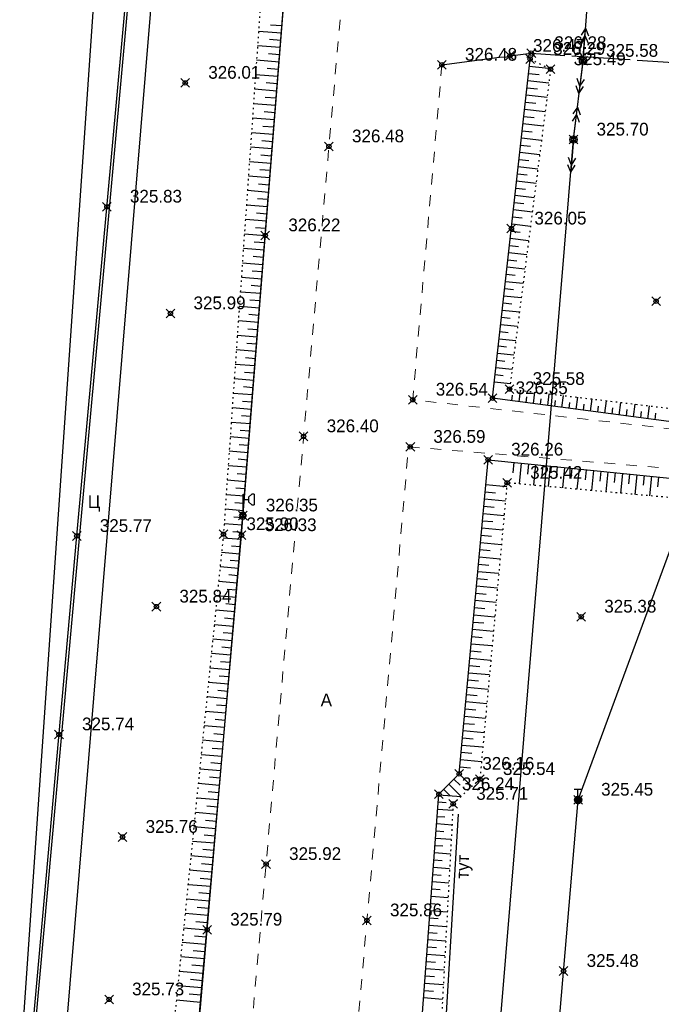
# Model space of a CAD drawing. Header units: metres. Extents: x 703615 to 712205, y 4306166 to 4311183.
# Tile 197 of 256: x 708181 to 708225, y 4309191 to 4309259. Entities that reach past the tile are written whole.
import ezdxf

# ---------------------------------------------------------------- set-up
doc = ezdxf.new("R2010")
doc.units = ezdxf.units.M
doc.header["$LTSCALE"] = 0.5
doc.header["$PDMODE"] = 35
doc.header["$PDSIZE"] = 0.3
for name, pattern in [('Auto_Street_NotBorder_Line_m1', [3, 1.5, -1.5]), ('ДОРОГИ_СТРОЯЩ', [9, 8, -1]), ('Контура низ откосов  Штриховая 0.1-0.5 - - - - - - -', [0.6, 0.1, -0.5])]:
    doc.linetypes.add(name, pattern=pattern)
for name, color, linetype in [('(004) Точки рельефа', 7, 'Continuous'), ('(016) Кабель', 1, 'Continuous'), ('(019) Связь', 3, 'ИК_КАБ_СВЯЗИ'), ('(022) Возд. Линии', 7, 'Continuous'), ('(025) Дорога', 7, 'Continuous'), ('(035) Откосы', 7, 'Continuous'), ('(038) Деревья', 7, 'Continuous'), ('(040) Ограда', 7, 'Continuous')]:
    doc.layers.add(name, color=color, linetype=linetype)
doc.layers.add('AUTO#_ROADS_EXIST_L', color=7, linetype='Continuous', lineweight=15, true_color=0x000000)
doc.styles.add('BM-431', font='txt')
doc.styles.add('D-431', font='txt')
doc.styles.add('S', font='txtwr', dxfattribs={"oblique": 15})
doc.styles.get("Standard").update_dxf_attribs({"font": 'times.ttf'})
doc.linetypes.add('ИК_КАБ_СВЯЗИ', pattern='A,4,["o",Standard,S=0.5,R=0,X=0,Y=-0.125],4,-2', length=10)
doc.linetypes.add('ИК_Э_КАБ_ВН', pattern='A,8,-2,["<<",Standard,S=1,R=0,X=0,Y=-0.5],8,[">>",Standard,S=1,R=0,X=-1,Y=-0.5],-2', length=20)
doc.linetypes.add('ИК_Э_КАБ_НН', pattern='A,8,-2,["<",Standard,S=1,R=0,X=0,Y=-0.5],8,[">",Standard,S=1,R=0,X=-0.5,Y=-0.5],-2', length=20)
doc.linetypes.add('ОГРАДА_М_1М', pattern='A,2.5,["о",Standard,S=1,R=0,X=0,Y=-0.35],0.5,["0",Standard,S=0.5,R=0,X=-0.3,Y=-0.25],2.5', length=5.5)
doc.linetypes.add('РЯД_ДЕР_ДО4М', pattern='A,0,[133,ltypeshp.shx,S=0.4,R=0,X=0,Y=0],-3', length=3)

# ---------------------------------------------------------------- blocks, each defined once
blk = doc.blocks.new('strela1')
at = {"layer": '(022) Возд. Линии'}
for p, q in [((-2, 0), (-1.5, 0.25)), ((0, 0), (-2, 0)), ((-2, 0), (-1.5, -0.25)), ((-1.5, 0), (-1, 0.25)), ((-1.5, 0), (-1, -0.25))]:
    blk.add_line(p, q, dxfattribs=at)
blk = doc.blocks.new('strela2')
at = {"layer": '(022) Возд. Линии'}
for p, q in [((0, 0), (2, 0)), ((1.5, 0), (1, 0.25)), ((1.5, 0), (1, -0.25)), ((2, 0), (1.5, 0.25)), ((2, 0), (1.5, -0.25))]:
    blk.add_line(p, q, dxfattribs=at)
blk = doc.blocks.new('STOLB')
at = {"layer": '(022) Возд. Линии'}
blk.add_circle((0, 0), 0.25, dxfattribs=at)
blk = doc.blocks.new('*X15')
at = {"color": 0}
for p, q in [((9.74, 5.42), (10.26, 5.42)), ((9.75, 5.43), (10.24, 5.43)), ((9.77, 5.44), (10.22, 5.44)), ((9.79, 5.45), (10.2, 5.45)), ((9.82, 5.46), (10.18, 5.46)), ((9.85, 5.47), (10.15, 5.47)), ((9.88, 5.48), (10.11, 5.48)), ((9.94, 5.49), (10.05, 5.49)), ((9.5, 5.08), (10.49, 5.08)), ((9.5, 5.07), (10.49, 5.07)), ((9.5, 5.06), (10.49, 5.06)), ((9.5, 5.05), (10.49, 5.05)), ((9.5, 5.04), (10.49, 5.04)), ((9.5, 5.03), (10.49, 5.03)), ((9.5, 5.02), (10.5, 5.02)), ((9.5, 5.01), (10.5, 5.01)), ((9.5, 5), (10.5, 5)), ((9.5, 4.99), (10.5, 4.99)), ((9.5, 4.98), (10.5, 4.98)), ((9.5, 4.97), (10.5, 4.97)), ((9.5, 4.96), (10.49, 4.96)), ((9.5, 4.95), (10.49, 4.95)), ((9.5, 4.94), (10.49, 4.94)), ((9.5, 4.93), (10.49, 4.93)), ((9.5, 4.92), (10.49, 4.92)), ((9.5, 4.91), (10.49, 4.91)), ((9.5, 4.9), (10.49, 4.9)), ((9.51, 5.12), (10.48, 5.12)), ((9.51, 5.11), (10.48, 5.11)), ((9.51, 5.1), (10.48, 5.1)), ((9.51, 5.09), (10.49, 5.09)), ((9.51, 4.89), (10.49, 4.89)), ((9.51, 4.88), (10.48, 4.88)), ((9.51, 4.87), (10.48, 4.87)), ((9.51, 4.86), (10.48, 4.86)), ((9.52, 5.16), (10.47, 5.16)), ((9.52, 5.15), (10.47, 5.15)), ((9.52, 5.14), (10.47, 5.14)), ((9.52, 5.13), (10.48, 5.13)), ((9.52, 4.85), (10.48, 4.85)), ((9.52, 4.84), (10.47, 4.84)), ((9.52, 4.83), (10.47, 4.83)), ((9.53, 5.18), (10.46, 5.18)), ((9.53, 5.17), (10.46, 5.17)), ((9.53, 4.82), (10.47, 4.82)), ((9.53, 4.81), (10.46, 4.81)), ((9.53, 4.8), (10.46, 4.8)), ((9.54, 5.2), (10.45, 5.2)), ((9.54, 5.19), (10.46, 5.19)), ((9.54, 4.79), (10.45, 4.79)), ((9.54, 4.78), (10.45, 4.78)), ((9.55, 5.22), (10.44, 5.22)), ((9.55, 5.21), (10.45, 5.21)), ((9.55, 4.77), (10.44, 4.77)), ((9.55, 4.76), (10.44, 4.76)), ((9.56, 5.24), (10.43, 5.24)), ((9.56, 5.23), (10.44, 5.23)), ((9.56, 4.75), (10.43, 4.75)), ((9.56, 4.74), (10.43, 4.74)), ((9.57, 5.26), (10.42, 5.26)), ((9.57, 5.25), (10.43, 5.25)), ((9.57, 4.73), (10.42, 4.73)), ((9.58, 5.27), (10.41, 5.27)), ((9.58, 4.72), (10.41, 4.72)), ((9.58, 4.71), (10.41, 4.71)), ((9.59, 5.29), (10.4, 5.29)), ((9.59, 5.28), (10.41, 5.28)), ((9.59, 4.7), (10.4, 4.7)), ((9.6, 5.3), (10.39, 5.3)), ((9.6, 4.69), (10.39, 4.69)), ((9.61, 5.31), (10.38, 5.31)), ((9.61, 4.68), (10.39, 4.68)), ((9.61, 4.67), (10.38, 4.67)), ((9.62, 5.32), (10.37, 5.32)), ((9.62, 4.66), (10.37, 4.66)), ((9.63, 5.33), (10.37, 5.33)), ((9.63, 4.65), (10.36, 4.65)), ((9.64, 5.34), (10.36, 5.34)), ((9.64, 4.64), (10.35, 4.64)), ((9.65, 5.35), (10.35, 5.35)), ((9.65, 4.63), (10.34, 4.63)), ((9.66, 5.36), (10.34, 5.36)), ((9.66, 4.62), (10.33, 4.62)), ((9.67, 5.37), (10.32, 5.37)), ((9.67, 4.61), (10.32, 4.61)), ((9.68, 5.38), (10.31, 5.38)), ((9.69, 5.39), (10.3, 5.39)), ((9.69, 4.6), (10.31, 4.6)), ((9.7, 4.59), (10.29, 4.59)), ((9.71, 5.4), (10.29, 5.4)), ((9.71, 4.58), (10.28, 4.58)), ((9.72, 5.41), (10.27, 5.41)), ((9.73, 4.57), (10.26, 4.57)), ((9.75, 4.56), (10.25, 4.56)), ((9.76, 4.55), (10.23, 4.55)), ((9.78, 4.54), (10.21, 4.54)), ((9.81, 4.53), (10.18, 4.53)), ((9.83, 4.52), (10.16, 4.52)), ((9.87, 4.51), (10.12, 4.51)), ((9.91, 4.5), (10.08, 4.5))]:
    blk.add_line(p, q, dxfattribs=at)
blk = doc.blocks.new('I01070')
at = {"color": 0}
blk.add_circle((0.05, 0.03), 0.5, dxfattribs=at)
blk.add_blockref('*X15', (-9.95, -4.96), dxfattribs=at)
blk = doc.blocks.new('I0195')
at = {"layer": '(016) Кабель', "color": 0, "linetype": 'ИК_Э_КАБ_ВН'}
for p, q in [((-0.275, 0.74), (0.225, 0.74)), ((-0.025, 0.24), (-0.025, 0.74))]:
    blk.add_line(p, q, dxfattribs=at)
at = {"layer": '(016) Кабель', "color": 0, "linetype": 'ИК_Э_КАБ_ВН', "xscale": 0.5, "yscale": 0.5, "zscale": 0.5}
blk.add_blockref('I01070', (-0.025, -0.01), dxfattribs=at)
blk = doc.blocks.new('U1111')
for p, q in [((0.1, 0.45), (0.1, 2.95)), ((1.28934, 2.95), (0.85, 2.51066)), ((1.6, 2.95), (1.28934, 2.95)), ((1.6, 2.95), (1.6, 1.45)), ((0.1, 2.2), (0.85, 2.2)), ((0.85, 2.51066), (0.85, 1.88934)), ((0.85, 1.88934), (1.28934, 1.45)), ((1.28934, 1.45), (1.6, 1.45)), ((0, 0.05), (0.1, 0.05)), ((0, -0.05), (0, 0.05)), ((0.1, 0.05), (0.1, -0.05)), ((0.1, -0.05), (0, -0.05))]:
    blk.add_line(p, q)
blk.add_lwpolyline([(0.55, 0), (0.3, 0.433013), (-0.2, 0.433013), (-0.45, 0), (-0.2, -0.433013), (0.3, -0.433013)], close=True)
at = {"color": 4, "style": 'S', "oblique": 15}
blk.add_attdef('Z', (1.142936, -1.391276), '', height=2, dxfattribs=at)

msp = doc.modelspace()

# ---------------------------------------------------------------- linework, layer by layer
at = {"layer": '(016) Кабель', "linetype": 'ИК_Э_КАБ_НН', "elevation": 325.947, "flags": 128}
msp.add_lwpolyline([(708148.162, 4308651.703), (708151.497, 4308692.413), (708155.946, 4308744.121), (708160.092, 4308792.083), (708165.82, 4308866.029), (708169.045, 4308905.959), (708172.399, 4308947.612), (708175.762, 4308988.142), (708178.982, 4309025.586), (708182.201, 4309063.201), (708185.813, 4309103.866), (708189.128, 4309144.32), (708192.281, 4309183.205), (708195.859, 4309224.798), (708198.741, 4309260.796), (708202.87, 4309309.735), (708206.45, 4309354.347), (708209.623, 4309392.715), (708213.998, 4309431.241), (708217.888, 4309470.551), (708222.285, 4309519.973), (708227.646, 4309584.985), (708230.7, 4309620.035), (708233.599, 4309650.662), (708236.608, 4309686.642), (708239.917, 4309725.258), (708242.964, 4309758.871), (708245.88, 4309791.491), (708249.037, 4309830.224), (708251.639, 4309862.09), (708254.553, 4309895.438), (708258.525, 4309939.873), (708262.105, 4309983.745), (708265.007, 4310017.023), (708267.691, 4310050.026), (708270.438, 4310083.372), (708274.286, 4310124.617), (708277.622, 4310164.745), (708280.245, 4310192.848), (708282.134, 4310214.069), (708285.192, 4310249.54), (708287.519, 4310279.257), (708289.716, 4310303.87), (708292.577, 4310337.274), (708295.609, 4310373.419), (708298.169, 4310403.778), (708301.105, 4310436.102), (708303.908, 4310468.222), (708306.247, 4310494.557), (708309.271, 4310529.231), (708312.329, 4310564.702), (708314.656, 4310594.419), (708316.853, 4310619.032), (708319.714, 4310652.436), (708322.746, 4310688.581), (708325.306, 4310718.94), (708328.242, 4310751.264), (708331.045, 4310783.384), (708331.607, 4310789.716), (708333.7, 4310812.99), (708337.044, 4310851.183), (708340.044, 4310884.75)], dxfattribs=at)
at = {"layer": '(019) Связь', "flags": 128}
for points, elevation in [([(708317.145, 4310790.996), (708301.016, 4310609.687), (708256.741, 4310111.973), (708241.57, 4309932.293), (708189.214, 4309312.333), (708166.334, 4308981.07), (708160.318, 4308915.535), (708146.619, 4308758.228), (708137.034, 4308632.496), (708137.034, 4308632.496), (708137.034, 4308632.496), (708136.895, 4308567.223), (708136.888, 4308563.897)], 324.811), ([(708153.006, 4308571.818), (708156.993, 4308609.509), (708156.993, 4308609.509), (708174.147, 4308666.959), (708174.323, 4308670.733), (708195.362, 4308919.928), (708204.073, 4309029.859), (708218.911, 4309205.253), (708226.164, 4309224.91), (708236.601, 4309425.449), (708237.563, 4309445.941), (708241.532, 4309518.706), (708251.542, 4309611.078), (708253.161, 4309631.293), (708257.428, 4309700.42), (708258.881, 4309712.256), (708269.326, 4309836.622), (708270.394, 4309849.381), (708278.265, 4309932.284), (708280.616, 4309944.696), (708295.324, 4310108.263), (708303.766, 4310173.623), (708303.348, 4310191.009), (708305.187, 4310238.893), (708306.696, 4310249.894), (708308.615, 4310273.087), (708309.889, 4310281.813), (708320.552, 4310401.57), (708321.594, 4310412.943), (708336.888, 4310582.457), (708345.287, 4310694.486), (708346.981, 4310695.558), (708355.083, 4310696.931), (708358.134, 4310696.437)], 325.726)]:
    msp.add_lwpolyline(points, dxfattribs=dict(at, elevation=elevation))
at = {"layer": '(022) Возд. Линии', "elevation": -1.642, "flags": 128}
msp.add_lwpolyline([(708173.508, 4308716.069), (708180.426, 4308788.09), (708187.561, 4308888.99), (708190.623, 4308921.469), (708195.781, 4308976.19), (708203.64, 4309069.965), (708211.44, 4309164.292), (708218.596, 4309250.651), (708219.251, 4309256.066), (708222.239, 4309295.887), (708225.833, 4309339.604), (708227.553, 4309406.946), (708237.806, 4309505.385), (708242.302, 4309555.66), (708248.423, 4309625.619), (708247.859, 4309642.821), (708189.324, 4309635.604)], dxfattribs=at)
at = {"layer": '(025) Дорога', "elevation": 326.04, "flags": 128}
msp.add_lwpolyline([(708193.008, 4309314.253), (708194.025, 4309314.086), (708178.741, 4309129.778), (708176.27, 4309130.116), (708178.346, 4309152.544), (708181.068, 4309183.605), (708184.673, 4309223.756), (708188.173, 4309262.058), (708192.787, 4309310.132), (708193.008, 4309314.253)], dxfattribs=at)
at = {"layer": '(025) Дорога', "linetype": 'ДОРОГИ_СТРОЯЩ', "elevation": 325.742, "flags": 128}
msp.add_lwpolyline([(708209.552, 4309255.794), (708214.229, 4309256.406), (708215.697, 4309256.598), (708248.874, 4309254.412), (708251.05, 4309252.16), (708250.12, 4309239.323), (708255.039, 4309239.119)], dxfattribs=at)
at = {"layer": '(035) Откосы'}
for p, q in [((708196.945, 4309258.119, 325.994), (708198.512, 4309257.995, 325.994)), ((708197.766, 4309258.555, 325.994), (708198.551, 4309258.493, 325.994)), ((708197.691, 4309257.56, 325.994), (708198.472, 4309257.498, 325.994)), ((708196.876, 4309257.123, 325.994), (708198.433, 4309257, 325.994)), ((708196.806, 4309256.128, 325.994), (708198.354, 4309256.005, 325.994)), ((708197.617, 4309256.564, 325.994), (708198.393, 4309256.502, 325.994)), ((708197.543, 4309255.568, 325.994), (708198.314, 4309255.507, 325.994)), ((708215.56, 4309255.703), (708216.889, 4309255.556)), ((708196.737, 4309255.132, 325.994), (708198.275, 4309255.01, 325.994)), ((708215.451, 4309254.716), (708216.904, 4309254.555)), ((708215.506, 4309255.209), (708216.237, 4309255.129)), ((708196.667, 4309254.136, 325.994), (708198.196, 4309254.014, 325.994)), ((708197.469, 4309254.573, 325.994), (708198.235, 4309254.512, 325.994)), ((708215.397, 4309254.223), (708216.119, 4309254.143)), ((708197.394, 4309253.577, 325.994), (708198.156, 4309253.517, 325.994)), ((708215.342, 4309253.73), (708216.778, 4309253.571)), ((708196.597, 4309253.14, 325.994), (708198.117, 4309253.019, 325.994)), ((708215.233, 4309252.743), (708216.651, 4309252.586)), ((708215.287, 4309253.236), (708216.001, 4309253.157)), ((708196.528, 4309252.144, 325.994), (708198.038, 4309252.024, 325.994)), ((708197.32, 4309252.582, 325.994), (708198.077, 4309252.522, 325.994)), ((708215.178, 4309252.25), (708215.883, 4309252.172)), ((708197.246, 4309251.586, 325.994), (708197.998, 4309251.526, 325.994)), ((708215.124, 4309251.757), (708216.525, 4309251.602)), ((708196.458, 4309251.148, 325.994), (708197.959, 4309251.029, 325.994)), ((708215.015, 4309250.77), (708216.399, 4309250.617)), ((708215.069, 4309251.263), (708215.765, 4309251.186)), ((708196.389, 4309250.152, 325.994), (708197.88, 4309250.034, 325.994)), ((708197.171, 4309250.591, 325.994), (708197.92, 4309250.531, 325.994)), ((708214.96, 4309250.277), (708215.648, 4309250.201)), ((708197.097, 4309249.595, 325.994), (708197.841, 4309249.536, 325.994)), ((708214.851, 4309249.29), (708215.53, 4309249.215)), ((708214.905, 4309249.784), (708216.272, 4309249.632)), ((708196.319, 4309249.156, 325.994), (708197.801, 4309249.038, 325.994)), ((708197.023, 4309248.599, 325.994), (708197.762, 4309248.541, 325.994)), ((708214.796, 4309248.797), (708216.146, 4309248.648)), ((708196.249, 4309248.16, 325.994), (708197.722, 4309248.043, 325.994)), ((708214.742, 4309248.304), (708215.412, 4309248.23)), ((708196.949, 4309247.604, 325.994), (708197.683, 4309247.546, 325.994)), ((708214.632, 4309247.317), (708215.294, 4309247.244)), ((708214.687, 4309247.81), (708216.019, 4309247.663)), ((708196.18, 4309247.164, 325.994), (708197.643, 4309247.048, 325.994)), ((708196.874, 4309246.608, 325.994), (708197.604, 4309246.551, 325.994)), ((708214.578, 4309246.824), (708215.893, 4309246.678)), ((708196.11, 4309246.168, 325.994), (708197.564, 4309246.053, 325.994)), ((708214.523, 4309246.331), (708215.177, 4309246.258)), ((708196.8, 4309245.613, 325.994), (708197.525, 4309245.555, 325.994)), ((708214.414, 4309245.344), (708215.059, 4309245.273)), ((708214.469, 4309245.837), (708215.767, 4309245.694)), ((708196.041, 4309245.172, 325.994), (708197.485, 4309245.058, 325.994)), ((708196.726, 4309244.617, 325.994), (708197.446, 4309244.56, 325.994)), ((708214.36, 4309244.851), (708215.64, 4309244.709)), ((708195.971, 4309244.176, 325.994), (708197.407, 4309244.063, 325.994)), ((708214.25, 4309243.864), (708215.514, 4309243.724)), ((708214.305, 4309244.358), (708214.941, 4309244.287)), ((708195.901, 4309243.18, 325.994), (708197.328, 4309243.067, 325.994)), ((708196.652, 4309243.622, 325.994), (708197.367, 4309243.565, 325.994)), ((708214.196, 4309243.371), (708214.823, 4309243.302)), ((708196.577, 4309242.626, 325.994), (708197.288, 4309242.57, 325.994)), ((708214.141, 4309242.878), (708215.387, 4309242.74)), ((708195.832, 4309242.185, 325.994), (708197.249, 4309242.072, 325.994)), ((708214.032, 4309241.891), (708215.261, 4309241.755)), ((708214.087, 4309242.385), (708214.705, 4309242.316)), ((708195.762, 4309241.189, 325.994), (708197.17, 4309241.077, 325.994)), ((708196.503, 4309241.631, 325.994), (708197.209, 4309241.575, 325.994)), ((708213.977, 4309241.398), (708214.588, 4309241.33)), ((708196.429, 4309240.635, 325.994), (708197.13, 4309240.579, 325.994)), ((708213.923, 4309240.905), (708215.135, 4309240.771)), ((708195.693, 4309240.193, 325.994), (708197.091, 4309240.082, 325.994)), ((708213.814, 4309239.918), (708215.008, 4309239.786)), ((708213.868, 4309240.411), (708214.47, 4309240.345)), ((708195.623, 4309239.197, 325.994), (708197.012, 4309239.087, 325.994)), ((708196.355, 4309239.639, 325.994), (708197.051, 4309239.584, 325.994)), ((708213.759, 4309239.425), (708214.352, 4309239.359)), ((708196.28, 4309238.644, 325.994), (708196.972, 4309238.589, 325.994)), ((708213.65, 4309238.438), (708214.234, 4309238.374)), ((708213.704, 4309238.932), (708214.882, 4309238.801)), ((708195.554, 4309238.201, 325.994), (708196.933, 4309238.091, 325.994)), ((708213.595, 4309237.945), (708214.755, 4309237.817)), ((708195.484, 4309237.205, 325.994), (708196.854, 4309237.096, 325.994)), ((708196.206, 4309237.648, 325.994), (708196.893, 4309237.594, 325.994)), ((708213.541, 4309237.452), (708214.116, 4309237.388)), ((708196.132, 4309236.653, 325.994), (708196.815, 4309236.599, 325.994)), ((708213.432, 4309236.465), (708213.999, 4309236.403)), ((708213.486, 4309236.959), (708214.629, 4309236.832)), ((708195.414, 4309236.209, 325.994), (708196.775, 4309236.101, 325.994)), ((708213.377, 4309235.972), (708214.503, 4309235.847)), ((708195.345, 4309235.213, 325.994), (708196.696, 4309235.106, 325.994)), ((708196.058, 4309235.657, 325.994), (708196.736, 4309235.603, 325.994)), ((708213.322, 4309235.479), (708213.881, 4309235.417)), ((708195.983, 4309234.662, 325.994), (708196.657, 4309234.608, 325.994)), ((708213.213, 4309234.492), (708213.763, 4309234.431)), ((708213.268, 4309234.986), (708214.376, 4309234.863)), ((708195.275, 4309234.217, 325.994), (708196.617, 4309234.111, 325.994)), ((708213.159, 4309233.999), (708214.25, 4309233.878)), ((708195.206, 4309233.221, 325.994), (708196.538, 4309233.115, 325.994)), ((708195.909, 4309233.666, 325.994), (708196.578, 4309233.613, 325.994)), ((708214.361, 4309232.688), (708214.412, 4309233.077)), ((708214.853, 4309232.623), (708214.957, 4309233.407)), ((708215.837, 4309232.493), (708215.942, 4309233.288)), ((708216.821, 4309232.363), (708216.928, 4309233.169)), ((708217.805, 4309232.232), (708217.913, 4309233.051)), ((708195.835, 4309232.671, 325.994), (708196.499, 4309232.618, 325.994)), ((708215.345, 4309232.558), (708215.397, 4309232.953)), ((708216.329, 4309232.428), (708216.382, 4309232.828)), ((708217.313, 4309232.298), (708217.367, 4309232.704)), ((708218.297, 4309232.167), (708218.351, 4309232.579)), ((708218.789, 4309232.102), (708218.899, 4309232.932)), ((708219.281, 4309232.037), (708219.336, 4309232.455)), ((708219.773, 4309231.972), (708219.884, 4309232.813)), ((708220.757, 4309231.842), (708220.87, 4309232.694)), ((708221.741, 4309231.711), (708221.855, 4309232.576)), ((708222.725, 4309231.581), (708222.841, 4309232.457)), ((708223.709, 4309231.451), (708223.826, 4309232.338)), ((708195.136, 4309232.225, 325.994), (708196.459, 4309232.12, 325.994)), ((708195.761, 4309231.675, 325.994), (708196.42, 4309231.623, 325.994)), ((708220.265, 4309231.907), (708220.321, 4309232.33)), ((708221.249, 4309231.777), (708221.306, 4309232.206)), ((708222.233, 4309231.646), (708222.29, 4309232.081)), ((708223.217, 4309231.516), (708223.275, 4309231.957)), ((708224.201, 4309231.386), (708224.26, 4309231.832)), ((708195.066, 4309231.229, 325.994), (708196.38, 4309231.125, 325.994)), ((708195.686, 4309230.679, 325.994), (708196.341, 4309230.627, 325.994)), ((708194.997, 4309230.233, 325.994), (708196.301, 4309230.13, 325.994)), ((708195.612, 4309229.684, 325.994), (708196.262, 4309229.632, 325.994)), ((708194.927, 4309229.237, 325.994), (708196.223, 4309229.135, 325.994)), ((708195.538, 4309228.688, 325.994), (708196.183, 4309228.637, 325.994)), ((708214.502, 4309228.458, 325.758), (708214.429, 4309227.737, 325.758)), ((708214.999, 4309228.407, 325.758), (708214.853, 4309226.97, 325.758)), ((708215.496, 4309228.357, 325.758), (708215.424, 4309227.641, 325.758)), ((708215.994, 4309228.306, 325.758), (708215.849, 4309226.88, 325.758)), ((708194.858, 4309228.242, 325.994), (708196.144, 4309228.14, 325.994)), ((708195.463, 4309227.693, 325.994), (708196.104, 4309227.642, 325.994)), ((708216.491, 4309228.256, 325.758), (708216.419, 4309227.545, 325.758)), ((708216.988, 4309228.205, 325.758), (708216.844, 4309226.79, 325.758)), ((708217.485, 4309228.155, 325.758), (708217.414, 4309227.449, 325.758)), ((708217.983, 4309228.104, 325.758), (708217.84, 4309226.699, 325.758)), ((708218.48, 4309228.053, 325.758), (708218.409, 4309227.354, 325.758)), ((708218.977, 4309228.003, 325.758), (708218.836, 4309226.609, 325.758)), ((708219.475, 4309227.952, 325.758), (708219.404, 4309227.258, 325.758)), ((708219.972, 4309227.902, 325.758), (708219.831, 4309226.518, 325.758)), ((708220.469, 4309227.851, 325.758), (708220.399, 4309227.162, 325.758)), ((708220.966, 4309227.801, 325.758), (708220.827, 4309226.428, 325.758)), ((708221.464, 4309227.75, 325.758), (708221.394, 4309227.067, 325.758)), ((708221.961, 4309227.7, 325.758), (708221.823, 4309226.338, 325.758)), ((708222.458, 4309227.649, 325.758), (708222.389, 4309226.971, 325.758)), ((708222.955, 4309227.599, 325.758), (708222.818, 4309226.247, 325.758)), ((708194.788, 4309227.246, 325.994), (708196.065, 4309227.144, 325.994)), ((708212.569, 4309226.931, 325.758), (708214.009, 4309226.799, 325.758)), ((708223.453, 4309227.548, 325.758), (708223.384, 4309226.875, 325.758)), ((708223.95, 4309227.498, 325.758), (708223.814, 4309226.157, 325.758)), ((708224.447, 4309227.447, 325.758), (708224.379, 4309226.779, 325.758)), ((708194.718, 4309226.25, 325.994), (708195.986, 4309226.149, 325.994)), ((708195.389, 4309226.697, 325.994), (708196.025, 4309226.647, 325.994)), ((708212.523, 4309226.434, 325.758), (708213.244, 4309226.367, 325.758)), ((708195.315, 4309225.702, 325.994), (708195.946, 4309225.652, 325.994)), ((708212.478, 4309225.936, 325.758), (708213.918, 4309225.803, 325.758)), ((708194.649, 4309225.254, 325.994), (708195.907, 4309225.154, 325.994)), ((708212.386, 4309224.94, 325.758), (708213.827, 4309224.808, 325.758)), ((708212.432, 4309225.438, 325.758), (708213.152, 4309225.372, 325.758)), ((708194.579, 4309224.258, 325.994), (708195.828, 4309224.159, 325.994)), ((708195.241, 4309224.706, 325.994), (708195.867, 4309224.656, 325.994)), ((708212.34, 4309224.443, 325.758), (708213.061, 4309224.376, 325.758)), ((708195.166, 4309223.71, 325.994), (708195.788, 4309223.661, 325.994)), ((708212.295, 4309223.945, 325.758), (708213.735, 4309223.812, 325.758)), ((708194.503, 4309223.273, 325.994), (708195.747, 4309223.164, 325.994)), ((708212.203, 4309222.949, 325.758), (708213.644, 4309222.817, 325.758)), ((708212.249, 4309223.447, 325.758), (708212.969, 4309223.381, 325.758)), ((708194.403, 4309222.279, 325.994), (708195.66, 4309222.169, 325.994)), ((708195.078, 4309222.721, 325.994), (708195.703, 4309222.667, 325.994)), ((708212.157, 4309222.452, 325.758), (708212.878, 4309222.385, 325.758)), ((708194.984, 4309221.727, 325.994), (708195.616, 4309221.672, 325.994)), ((708212.112, 4309221.954, 325.758), (708213.553, 4309221.822, 325.758)), ((708194.302, 4309221.286, 325.994), (708195.572, 4309221.175, 325.994)), ((708212.02, 4309220.958, 325.758), (708213.461, 4309220.826, 325.758)), ((708212.066, 4309221.456, 325.758), (708212.786, 4309221.39, 325.758)), ((708194.202, 4309220.293, 325.994), (708195.485, 4309220.18, 325.994)), ((708194.891, 4309220.733, 325.994), (708195.529, 4309220.678, 325.994)), ((708211.974, 4309220.461, 325.758), (708212.695, 4309220.395, 325.758)), ((708194.797, 4309219.74, 325.994), (708195.442, 4309219.683, 325.994)), ((708211.929, 4309219.963, 325.758), (708213.37, 4309219.831, 325.758)), ((708194.102, 4309219.299, 325.994), (708195.398, 4309219.186, 325.994)), ((708211.837, 4309218.968, 325.758), (708213.278, 4309218.835, 325.758)), ((708211.883, 4309219.465, 325.758), (708212.604, 4309219.399, 325.758)), ((708194.002, 4309218.306, 325.994), (708195.311, 4309218.191, 325.994)), ((708194.703, 4309218.746, 325.994), (708195.354, 4309218.689, 325.994)), ((708211.791, 4309218.47, 325.758), (708212.512, 4309218.404, 325.758)), ((708194.609, 4309217.752, 325.994), (708195.267, 4309217.694, 325.994)), ((708211.7, 4309217.474, 325.758), (708212.421, 4309217.408, 325.758)), ((708211.746, 4309217.972, 325.758), (708213.187, 4309217.84, 325.758)), ((708193.901, 4309217.313, 325.994), (708195.224, 4309217.197, 325.994)), ((708211.654, 4309216.977, 325.758), (708213.096, 4309216.844, 325.758)), ((708193.801, 4309216.319, 325.994), (708195.137, 4309216.202, 325.994)), ((708194.516, 4309216.758, 325.994), (708195.18, 4309216.7, 325.994)), ((708211.608, 4309216.479, 325.758), (708212.329, 4309216.413, 325.758)), ((708194.422, 4309215.764, 325.994), (708195.093, 4309215.705, 325.994)), ((708211.517, 4309215.483, 325.758), (708212.238, 4309215.417, 325.758)), ((708211.563, 4309215.981, 325.758), (708213.004, 4309215.849, 325.758)), ((708193.701, 4309215.326, 325.994), (708195.049, 4309215.208, 325.994)), ((708194.328, 4309214.77, 325.994), (708195.006, 4309214.711, 325.994)), ((708211.471, 4309214.986, 325.758), (708212.913, 4309214.853, 325.758)), ((708193.6, 4309214.333, 325.994), (708194.962, 4309214.213, 325.994)), ((708211.425, 4309214.488, 325.758), (708212.146, 4309214.422, 325.758)), ((708194.234, 4309213.776, 325.994), (708194.919, 4309213.716, 325.994)), ((708211.334, 4309213.492, 325.758), (708212.055, 4309213.426, 325.758)), ((708211.38, 4309213.99, 325.758), (708212.822, 4309213.858, 325.758)), ((708193.5, 4309213.339, 325.994), (708194.875, 4309213.219, 325.994)), ((708194.141, 4309212.782, 325.994), (708194.831, 4309212.722, 325.994)), ((708211.288, 4309212.995, 325.758), (708212.73, 4309212.862, 325.758)), ((708193.4, 4309212.346, 325.994), (708194.788, 4309212.224, 325.994)), ((708211.242, 4309212.497, 325.758), (708211.963, 4309212.431, 325.758)), ((708193.3, 4309211.353, 325.994), (708194.701, 4309211.23, 325.994)), ((708194.047, 4309211.788, 325.994), (708194.744, 4309211.727, 325.994)), ((708211.151, 4309211.501, 325.758), (708211.872, 4309211.435, 325.758)), ((708211.197, 4309211.999, 325.758), (708212.639, 4309211.867, 325.758)), ((708193.953, 4309210.794, 325.994), (708194.657, 4309210.733, 325.994)), ((708211.105, 4309211.004, 325.758), (708212.547, 4309210.871, 325.758)), ((708193.199, 4309210.359, 325.994), (708194.614, 4309210.235, 325.994)), ((708211.014, 4309210.008, 325.758), (708212.456, 4309209.876, 325.758)), ((708211.059, 4309210.506, 325.758), (708211.781, 4309210.44, 325.758)), ((708193.099, 4309209.366, 325.994), (708194.526, 4309209.241, 325.994)), ((708193.86, 4309209.8, 325.994), (708194.57, 4309209.738, 325.994)), ((708210.968, 4309209.511, 325.758), (708211.689, 4309209.444, 325.758)), ((708193.766, 4309208.806, 325.994), (708194.483, 4309208.744, 325.994)), ((708210.922, 4309209.013, 325.758), (708212.365, 4309208.88, 325.758)), ((708192.999, 4309208.373, 325.994), (708194.439, 4309208.246, 325.994)), ((708210.831, 4309208.017, 325.758), (708212.273, 4309207.885, 325.758)), ((708210.876, 4309208.515, 325.758), (708211.598, 4309208.449, 325.758)), ((708192.898, 4309207.379, 325.994), (708194.352, 4309207.252, 325.994)), ((708193.672, 4309207.812, 325.994), (708194.396, 4309207.749, 325.994)), ((708210.785, 4309207.52, 325.758), (708211.506, 4309207.453, 325.758)), ((708193.578, 4309206.818, 325.994), (708194.308, 4309206.754, 325.994)), ((708210.381, 4309206.67, 325.758), (708210.81, 4309206.243, 325.758)), ((708210.734, 4309207.024, 325.758), (708211.605, 4309206.155, 325.758)), ((708192.798, 4309206.386, 325.994), (708194.265, 4309206.257, 325.994)), ((708209.675, 4309205.962, 325.758), (708210.091, 4309205.548, 325.758)), ((708210.028, 4309206.316, 325.758), (708210.872, 4309205.475, 325.758)), ((708192.698, 4309205.392, 325.994), (708194.178, 4309205.263, 325.994)), ((708193.485, 4309205.825, 325.994), (708194.221, 4309205.76, 325.994)), ((708209.34, 4309205.6, 325.758), (708210.883, 4309205.485, 325.758)), ((708193.391, 4309204.831, 325.994), (708194.134, 4309204.765, 325.994)), ((708209.265, 4309204.604, 325.758), (708210.299, 4309204.526, 325.758)), ((708209.303, 4309205.102, 325.758), (708209.843, 4309205.062, 325.758)), ((708192.598, 4309204.399, 325.994), (708194.091, 4309204.268, 325.994)), ((708209.228, 4309204.105, 325.758), (708209.75, 4309204.066, 325.758)), ((708192.497, 4309203.406, 325.994), (708194.003, 4309203.274, 325.994)), ((708193.297, 4309203.837, 325.994), (708194.047, 4309203.771, 325.994)), ((708209.191, 4309203.607, 325.758), (708210.245, 4309203.528, 325.758)), ((708193.204, 4309202.843, 325.994), (708193.96, 4309202.776, 325.994)), ((708209.116, 4309202.61, 325.758), (708210.191, 4309202.529, 325.758)), ((708209.153, 4309203.108, 325.758), (708209.686, 4309203.068, 325.758)), ((708192.397, 4309202.412, 325.994), (708193.916, 4309202.279, 325.994)), ((708209.079, 4309202.111, 325.758), (708209.621, 4309202.071, 325.758)), ((708192.297, 4309201.419, 325.994), (708193.829, 4309201.285, 325.994)), ((708193.11, 4309201.849, 325.994), (708193.873, 4309201.782, 325.994)), ((708209.042, 4309201.613, 325.758), (708210.137, 4309201.531, 325.758)), ((708193.016, 4309200.855, 325.994), (708193.785, 4309200.787, 325.994)), ((708208.967, 4309200.616, 325.758), (708210.083, 4309200.533, 325.758)), ((708209.004, 4309201.114, 325.758), (708209.557, 4309201.073, 325.758)), ((708192.197, 4309200.426, 325.994), (708193.742, 4309200.29, 325.994)), ((708192.922, 4309199.861, 325.994), (708193.698, 4309199.793, 325.994)), ((708208.93, 4309200.118, 325.758), (708209.493, 4309200.075, 325.758)), ((708192.096, 4309199.432, 325.994), (708193.655, 4309199.296, 325.994)), ((708208.892, 4309199.619, 325.758), (708210.028, 4309199.534, 325.758)), ((708192.829, 4309198.867, 325.994), (708193.611, 4309198.798, 325.994)), ((708208.818, 4309198.622, 325.758), (708209.974, 4309198.536, 325.758)), ((708208.855, 4309199.121, 325.758), (708209.428, 4309199.078, 325.758)), ((708191.996, 4309198.439, 325.994), (708193.568, 4309198.301, 325.994)), ((708192.735, 4309197.873, 325.994), (708193.524, 4309197.804, 325.994)), ((708208.78, 4309198.124, 325.758), (708209.364, 4309198.08, 325.758)), ((708191.896, 4309197.446, 325.994), (708193.48, 4309197.307, 325.994)), ((708208.706, 4309197.127, 325.758), (708209.299, 4309197.083, 325.758)), ((708208.743, 4309197.625, 325.758), (708209.92, 4309197.537, 325.758)), ((708191.795, 4309196.452, 325.994), (708193.393, 4309196.312, 325.994)), ((708192.641, 4309196.879, 325.994), (708193.437, 4309196.809, 325.994)), ((708208.669, 4309196.629, 325.758), (708209.866, 4309196.539, 325.758)), ((708192.547, 4309195.885, 325.994), (708193.35, 4309195.815, 325.994)), ((708208.631, 4309196.13, 325.758), (708209.235, 4309196.085, 325.758)), ((708191.695, 4309195.459, 325.994), (708193.306, 4309195.318, 325.994)), ((708208.557, 4309195.133, 325.758), (708209.171, 4309195.087, 325.758)), ((708208.594, 4309195.632, 325.758), (708209.812, 4309195.541, 325.758)), ((708191.595, 4309194.466, 325.994), (708193.219, 4309194.323, 325.994)), ((708192.454, 4309194.891, 325.994), (708193.262, 4309194.82, 325.994)), ((708208.519, 4309194.635, 325.758), (708209.758, 4309194.542, 325.758)), ((708192.36, 4309193.897, 325.994), (708193.175, 4309193.826, 325.994)), ((708208.482, 4309194.136, 325.758), (708209.106, 4309194.09, 325.758)), ((708191.495, 4309193.472, 325.994), (708193.132, 4309193.329, 325.994)), ((708208.407, 4309193.139, 325.758), (708209.042, 4309193.092, 325.758)), ((708208.445, 4309193.638, 325.758), (708209.703, 4309193.544, 325.758)), ((708191.394, 4309192.479, 325.994), (708193.045, 4309192.334, 325.994)), ((708192.266, 4309192.904, 325.994), (708193.088, 4309192.831, 325.994)), ((708208.37, 4309192.641, 325.758), (708209.649, 4309192.545, 325.758)), ((708192.173, 4309191.91, 325.994), (708193.001, 4309191.837, 325.994)), ((708208.333, 4309192.143, 325.758), (708208.977, 4309192.094, 325.758)), ((708191.294, 4309191.486, 325.994), (708192.957, 4309191.34, 325.994)), ((708208.296, 4309191.644, 325.758), (708209.595, 4309191.547, 325.758))]:
    msp.add_line(p, q, dxfattribs=at)
at = {"layer": '(035) Откосы', "linetype": 'Контура низ откосов  Штриховая 0.1-0.5 - - - - - - -'}
for points, elevation in [([(708210.106, 4309409.087), (708208.004, 4309409.087), (708207.68, 4309400.928), (708207.233, 4309398.657), (708206.309, 4309392.824), (708203.001, 4309381.419), (708198.769, 4309380.45), (708197.173, 4309366.755), (708201.194, 4309361.378), (708204.158, 4309357.668), (708203.912, 4309352.809), (708200.93, 4309308.323), (708197.235, 4309262.265), (708194.527, 4309223.51), (708190.461, 4309183.235), (708187.578, 4309145.668), (708186.01, 4309131.041), (708184.019, 4309130.027), (708182.137, 4309130.027), (708182.207, 4309128.831)], 325.994), ([(708240.069, 4309224.681), (708214.032, 4309227.045), (708212.162, 4309206.672), (708210.323, 4309204.965), (708208.146, 4309164.84), (708199.574, 4309069.781), (708191.911, 4308976.082), (708187.034, 4308929.911)], 326.237)]:
    msp.add_lwpolyline(points, dxfattribs=dict(at, elevation=elevation))
at = {"layer": '(035) Откосы', "flags": 128}
msp.add_lwpolyline([(708242.76, 4309234.676), (708241.448, 4309231.19), (708237.099, 4309229.679), (708213.033, 4309232.864), (708215.615, 4309256.196)], dxfattribs=at)
at = {"layer": '(035) Откосы', "linetype": 'Контура низ откосов  Штриховая 0.1-0.5 - - - - - - -'}
msp.add_lwpolyline([(708215.615, 4309256.196), (708217.024, 4309255.488), (708214.201, 4309233.498), (708236.692, 4309230.788), (708240.364, 4309231.906), (708241.951, 4309234.494), (708242.76, 4309234.676)], dxfattribs=at)
at = {"layer": '(035) Откосы', "elevation": 325.758, "flags": 128}
msp.add_lwpolyline([(708185.743, 4308929.704), (708190.187, 4308976.413), (708198.213, 4309070.155), (708206.311, 4309165.125), (708209.342, 4309205.628), (708210.74, 4309207.03), (708212.726, 4309228.638), (708240.187, 4309225.848), (708240.069, 4309224.681)], dxfattribs=at)
at = {"layer": '(038) Деревья', "color": 0, "linetype": 'РЯД_ДЕР_ДО4М', "elevation": 325.457, "flags": 128}
msp.add_lwpolyline([(708187.716, 4308927.1), (708192.266, 4308975.919), (708200.044, 4309068.006), (708208.205, 4309163.188), (708210.687, 4309204.27)], dxfattribs=at)
at = {"layer": '(040) Ограда', "linetype": 'ОГРАДА_М_1М', "elevation": 325.947, "flags": 128}
msp.add_lwpolyline([(708163.026, 4309131.89), (708176.1, 4309130.422), (708178.156, 4309152.519), (708180.842, 4309183.149), (708184.445, 4309223.391), (708187.931, 4309261.53), (708192.634, 4309309.707), (708177.884, 4309310.951)], dxfattribs=at)
at = {"elevation": 325.994, "flags": 128}
msp.add_lwpolyline([(708182.207, 4309128.831), (708184.171, 4309128.83), (708185.997, 4309129.793), (708187.165, 4309130.817), (708188.976, 4309145.583), (708192.179, 4309182.459), (708195.771, 4309223.441), (708198.835, 4309262.074), (708202.591, 4309308.367), (708206.341, 4309352.923), (708205.687, 4309358.122), (708201.866, 4309361.928), (708197.948, 4309367.093), (708199.35, 4309379.764), (708203.77, 4309380.397), (708207.35, 4309392.841), (708208.759, 4309398.218), (708209.84, 4309400.238), (708210.106, 4309409.087)], dxfattribs=at)
at = {"color": 0, "linetype": 'ByBlock', "lineweight": -2, "transparency": 16777216}
for p in [(708215.697, 4309256.598, 326.282), (708209.552, 4309255.794, 326.477), (708214.229, 4309256.406, 326.473), (708215.615, 4309256.196, 326.288), (708219.251, 4309256.066, 325.579), (708217.024, 4309255.488, 325.486), (708191.901, 4309254.554, 326.015), (708218.596, 4309250.651, 325.695), (708201.784, 4309250.181, 326.48), (708186.515, 4309246.038, 325.826), (708214.324, 4309244.53, 326.05), (708197.407, 4309244.063, 326.221), (708224.273, 4309239.533, 325.48), (708190.887, 4309238.702, 325.991), (708214.201, 4309233.498, 325.58), (708207.542, 4309232.764, 326.542), (708213.033, 4309232.864, 326.347), (708200.043, 4309230.244, 326.397), (708207.378, 4309229.516, 326.588), (708212.726, 4309228.638, 326.256), (708214.032, 4309227.045, 325.417), (708195.859, 4309224.798, 326.351), (708184.445, 4309223.391, 325.773), (708194.527, 4309223.51, 325.901), (708195.771, 4309223.441, 326.334), (708189.918, 4309218.532, 325.839), (708219.127, 4309217.84, 325.379), (708183.223, 4309209.747, 325.737), (708210.74, 4309207.03, 326.165), (708212.162, 4309206.672, 325.54), (708209.342, 4309205.628, 326.237), (708210.323, 4309204.965, 325.713), (708218.911, 4309205.253, 325.448), (708187.596, 4309202.689, 325.759), (708197.458, 4309200.823, 325.922), (708204.396, 4309196.949, 325.855), (708193.408, 4309196.311, 325.794), (708217.914, 4309193.473, 325.484), (708186.666, 4309191.519, 325.731)]:
    msp.add_point(p, dxfattribs=at)
at = {"layer": 'AUTO#_ROADS_EXIST_L', "linetype": 'Auto_Street_NotBorder_Line_m1', "lineweight": 15, "flags": 128}
for points in [[(708187.447, 4309418.997), (708207.105, 4309417.371), (708209.087, 4309416.59), (708210.744, 4309415.075), (708215.867, 4309409.98), (708213.056, 4309379.858), (708210.358, 4309354.012), (708207.923, 4309320.534), (708200.32, 4309233.396), (708193.9, 4309160.317), (708191.283, 4309130.51), (708188, 4309128.236), (708183.971, 4309125.772), (708180.815, 4309125.213), (708162.607, 4309126.782)], [(708209.552, 4309255.794), (708207.542, 4309232.764), (708240.83, 4309228.999), (708245.136, 4309238.3), (708250.12, 4309239.323)], [(708246.484, 4309208.64), (708247.734, 4309223.55), (708240.738, 4309226.754), (708207.258, 4309229.526), (708201.122, 4309159.683), (708193.27, 4309070.245), (708184.949, 4308976.938), (708181.081, 4308926.261), (708224.126, 4308925.827)]]:
    msp.add_lwpolyline(points, dxfattribs=at)

# ---------------------------------------------------------------- block references
at = {"layer": '(019) Связь', "color": 0}
msp.add_blockref('I0195', (708218.911, 4309205.238, 325.448), dxfattribs=at)
at = {"layer": '(022) Возд. Линии'}
for name, p, rotation in [('strela2', (708219.27, 4309256.315, -1.642), 85.70880780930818), ('strela1', (708219.22, 4309255.816, -1.642), 82.91999931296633), ('strela2', (708218.626, 4309250.899, -1.642), 83.10299294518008), ('strela1', (708218.576, 4309250.4, -1.642), 85.49494706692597)]:
    msp.add_blockref(name, p, dxfattribs=dict(at, rotation=rotation))
for p in [(708219.251, 4309256.066, -1.642), (708218.596, 4309250.651, -1.642)]:
    msp.add_blockref('STOLB', p, dxfattribs=at)
at = {"layer": '(022) Возд. Линии', "xscale": 0.5, "yscale": 0.5, "zscale": 0.5}
msp.add_blockref('U1111', (708195.834, 4309224.798, 325.947), dxfattribs=at)

# ---------------------------------------------------------------- texts
at = {"layer": '(004) Точки рельефа', "style": 'D-431'}
for s, p in [('326.47', (708215.815, 4309256.691, 326.473)), ('326.28', (708217.283, 4309256.883, 326.282)), ('326.48', (708211.138, 4309256.08, 326.477)), ('326.29', (708217.201, 4309256.481, 326.288)), ('325.58', (708220.837, 4309256.349, 325.579)), ('325.49', (708218.61, 4309255.772, 325.486)), ('326.01', (708193.487, 4309254.84, 326.015)), ('326.48', (708203.37, 4309250.467, 326.48)), ('325.70', (708220.182, 4309250.934, 325.695)), ('325.83', (708188.101, 4309246.322, 325.826)), ('326.22', (708198.993, 4309244.348, 326.221)), ('326.05', (708215.91, 4309244.815, 326.05)), ('325.99', (708192.473, 4309238.987, 325.991)), ('325.58', (708215.787, 4309233.781, 325.58)), ('326.54', (708209.128, 4309233.049, 326.542)), ('326.35', (708214.619, 4309233.149, 326.347)), ('326.40', (708201.629, 4309230.529, 326.397)), ('326.59', (708208.964, 4309229.801, 326.588)), ('326.26', (708214.312, 4309228.923, 326.256)), ('325.42', (708215.618, 4309227.326, 325.417)), ('326.35', (708197.445, 4309225.083, 326.351)), ('325.77', (708186.031, 4309223.672, 325.773)), ('325.90', (708196.113, 4309223.794, 325.901)), ('326.33', (708197.357, 4309223.726, 326.334)), ('325.84', (708191.504, 4309218.815, 325.839)), ('325.38', (708220.713, 4309218.124, 325.379)), ('325.74', (708184.81, 4309210.029, 325.737)), ('326.16', (708212.326, 4309207.315, 326.165)), ('325.54', (708213.748, 4309206.953, 325.54)), ('326.24', (708210.928, 4309205.913, 326.237)), ('325.71', (708211.909, 4309205.246, 325.713)), ('325.45', (708220.497, 4309205.534, 325.448)), ('325.76', (708189.182, 4309202.975, 325.759)), ('325.92', (708199.044, 4309201.107, 325.922)), ('325.86', (708205.982, 4309197.235, 325.855)), ('325.79', (708194.995, 4309196.595, 325.794)), ('325.48', (708219.501, 4309193.756, 325.484)), ('325.73', (708188.252, 4309191.8, 325.731))]:
    msp.add_text(s, height=0.875, dxfattribs=at).set_placement(p)
at = {"layer": '(025) Дорога', "linetype": 'ДОРОГИ_СТРОЯЩ', "style": 'BM-431'}
for s, p in [('Ц', (708185.207, 4309225.317)), ('A', (708201.213, 4309211.678))]:
    msp.add_text(s, height=0.875, dxfattribs=at).set_placement(p)
at = {"layer": '(038) Деревья', "color": 0, "linetype": 'ByBlock', "style": 'BM-431'}
msp.add_text('тут', height=0.875, rotation=88.12949, dxfattribs=at).set_placement((708211.373, 4309199.798))

doc.saveas('drawing.dxf')
